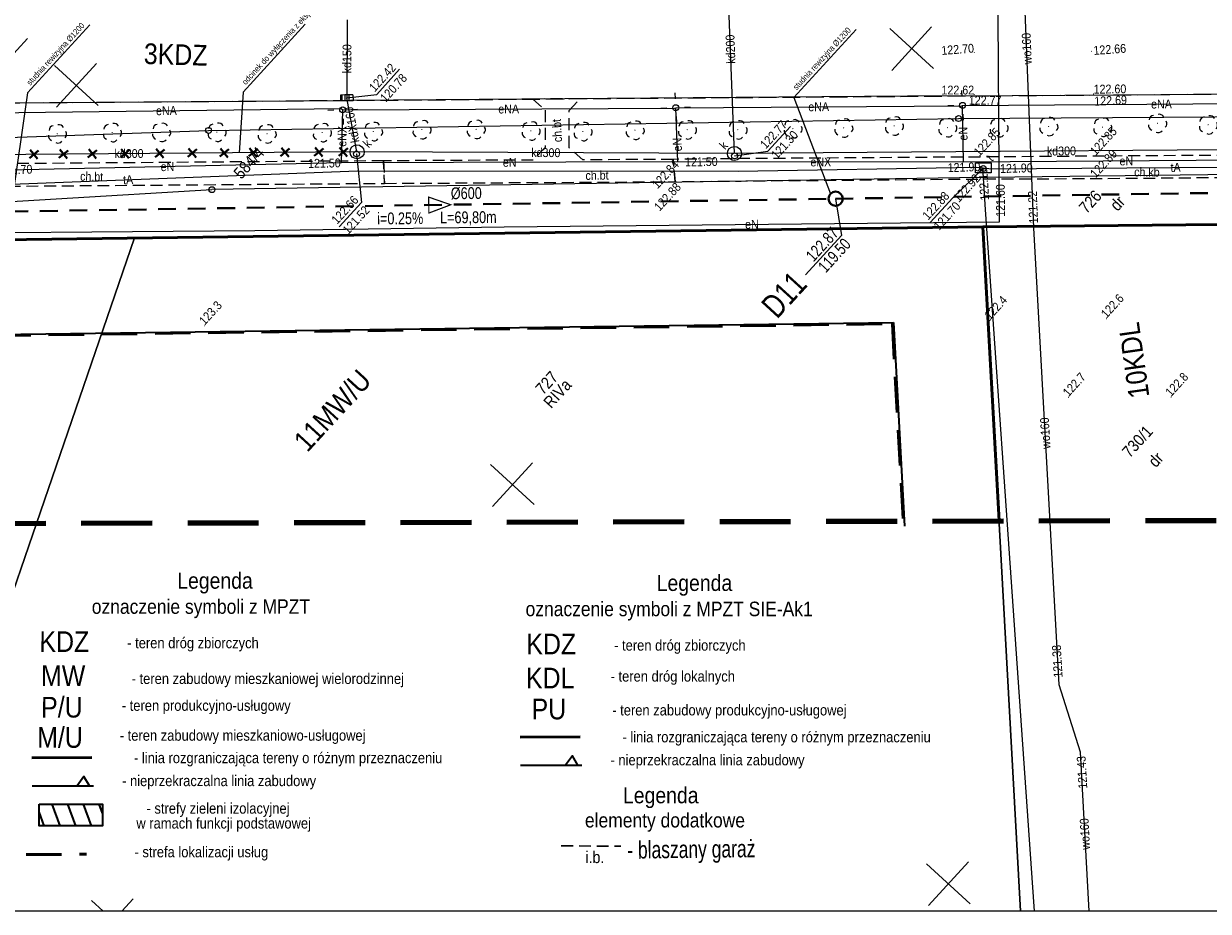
# Model space of a CAD drawing. Header units: metres. Extents: x 0 to 6446955, y 0 to 5658558.
# Tile 11 of 188: x 6441646 to 6441747, y 5653932 to 5654007. Entities that reach past the tile are written whole.
import ezdxf
from ezdxf.enums import TextEntityAlignment as Align

# ---------------------------------------------------------------- set-up
doc = ezdxf.new("R2010")
doc.units = ezdxf.units.M
doc.header["$MEASUREMENT"] = 0
for name, pattern in [('1.0_0.5', [1.5, 1, -0.5]), ('1.5_0.5', [2, 1.5, -0.5]), ('1.5_1.0', [2.5, 1.5, -1]), ('2', [0.9, 0.6, -0.3]), ('219-500', [0]), ('PRZER2-1', [3, 2, -1]), ('PRZER3-1', [4, 3, -1]), ('PTTL', [1.5, 1, -0.5])]:
    doc.linetypes.add(name, pattern=pattern)
doc.layers.get('0').update_dxf_attribs({"color": 2, "linetype": 'CONTINUOUS', "lineweight": 5})
for name, color, linetype, lineweight in [('!kanalizacja deszczowa', 24, '1.5_1.0', 40), ('!odcinek do zamulenia', 4, 'CONTINUOUS', 40), ('!opisy', 24, 'CONTINUOUS', 18), ('!studnie', 24, 'CONTINUOUS', 40), ('1ramki', 7, 'PRZER2-1', 18), ('z - kartowanie', 1, 'CONTINUOUS', 5), ('z - MPZT', 121, 'PRZER3-1', 18), ('z - symbole dodatkowe', 1, 'CONTINUOUS', 5)]:
    doc.layers.add(name, color=color, linetype=linetype, lineweight=lineweight)
for name, color, linetype in [('202-punkt graniczny', 7, 'CONTINUOUS'), ('203-punkt graniczny', 7, 'CONTINUOUS'), ('209-oznaczenie konturu klasyfikacyjnego', 7, 'CONTINUOUS'), ('211-numer działki ewidencyjnej', 7, 'CONTINUOUS'), ('217-kontur klasyfikacyjny', 7, 'CONTINUOUS'), ('218-kontur użytku gruntowego', 7, 'CONTINUOUS'), ('219-działka ewidencyjna', 7, 'CONTINUOUS'), ('chodnik', 7, 'CONTINUOUS'), ('chodnik-Atr17', 7, 'CONTINUOUS'), ('drzewo liściaste', 7, 'CONTINUOUS'), ('jezdnia', 7, 'CONTINUOUS'), ('komora podziemna', 7, 'CONTINUOUS'), ('kratka ściekowa', 7, 'CONTINUOUS'), ('krawężnik', 7, 'CONTINUOUS'), ('latarnia', 7, 'CONTINUOUS'), ('Liczby', 24, 'CONTINUOUS'), ('Linie_odn', 24, 'CONTINUOUS'), ('Opis_PZ', 24, 'CONTINUOUS'), ('pikieta naturalna', 7, 'CONTINUOUS'), ('pikieta naturalna-Atr2', 7, 'CONTINUOUS'), ('pikieta sztuczna', 7, 'CONTINUOUS'), ('pikieta sztuczna-Atr2', 7, 'CONTINUOUS'), ('przewód elektroenergetyczny podziemny', 7, 'CONTINUOUS'), ('przewód elektroenergetyczny podziemny-Atr1', 7, 'CONTINUOUS'), ('przewód kanalizacyjny', 7, 'CONTINUOUS'), ('przewód kanalizacyjny-Atr1', 7, 'CONTINUOUS'), ('przewód telekomunikacyjny podziemny', 7, 'CONTINUOUS'), ('przewód telekomunikacyjny podziemny-Atr1', 7, 'CONTINUOUS'), ('przewód wodociągowy', 7, 'CONTINUOUS'), ('przewód wodociągowy-Atr1', 7, 'CONTINUOUS'), ('rzedna', 7, 'CONTINUOUS'), ('rzedna-Atr2', 7, 'CONTINUOUS'), ('rzedna-Atr3', 7, 'CONTINUOUS'), ('Teksty', 24, 'CONTINUOUS'), ('Wymiary', 7, 'CONTINUOUS'), ('właz do komory lub kanału - okrągły', 7, 'CONTINUOUS'), ('właz do komory lub kanału - okrągły-Atr17', 7, 'CONTINUOUS'), ('Zakres', 7, 'CONTINUOUS')]:
    doc.layers.add(name, color=color, linetype=linetype)
doc.styles.add('MapaZas', font='geodezja.shx', dxfattribs={"width": 0.9})
doc.styles.get("Standard").update_dxf_attribs({"font": 'Working1250', "width": 0.75})
doc.styles.add('tekst', font='geodezja.shx', dxfattribs={"width": 0.9})
doc.linetypes.add('NLZ', pattern='A,3,-1,[35,msgB.shx,S=0.008,R=0,X=-0.5,Y=0],3', length=7)
doc.linetypes.add('OLZ', pattern='A,3,-1,[36,msgB.shx,S=0.008,R=0,X=-0.5,Y=0],3', length=7)

# ---------------------------------------------------------------- blocks, each defined once
blk = doc.blocks.new('202')
at = {"color": 0, "linetype": 'Continuous', "lineweight": 0}
blk.add_circle((0, 0), 0.25, dxfattribs=at)
blk = doc.blocks.new('203')
at = {"linetype": 'Continuous', "lineweight": 0}
h = blk.add_hatch(color=0, dxfattribs=at)
edge = h.paths.add_edge_path()
edge.add_arc((0, 0), 0.045, 0, 360)
blk = doc.blocks.new('PW01')
at = {"linetype": 'Continuous', "lineweight": 13}
h = blk.add_hatch(color=0, dxfattribs=at)
edge = h.paths.add_edge_path()
edge.add_arc((0, 0), 0.045, 0, 360)
blk = doc.blocks.new('OP021')
at = {"linetype": 'Continuous', "lineweight": 13}
h = blk.add_hatch(color=0, dxfattribs=at)
edge = h.paths.add_edge_path()
edge.add_arc((0, 0), 0.05, 0, 360)
at = {"color": 0, "linetype": 'Continuous', "lineweight": 13}
for centre, start, end in [((-0.38, 0.124), 121.308, 202.548), ((0, 0.4), 49.272, 130.728), ((0.38, 0.124), 337.452, 58.692), ((-0.235, -0.324), 193.221, 274.871), ((0.235, -0.324), 265.129, 346.779)]:
    blk.add_arc(centre, 0.4, start, end, dxfattribs=at)
blk = doc.blocks.new('US22')
at = {"color": 0, "linetype": 'Continuous', "lineweight": 13}
blk.add_circle((0, 0), 0.25, dxfattribs=at)
blk = doc.blocks.new('SM01')
at = {"color": 0, "linetype": 'Continuous', "lineweight": 13}
for p, q in [((-0.53, 0.531), (-0.883, 0.884)), ((0.531, 0.531), (0.884, 0.884)), ((-0.53, -0.53), (-0.883, -0.883)), ((0.531, -0.53), (0.884, -0.883))]:
    blk.add_line(p, q, dxfattribs=at)
blk.add_circle((0, 0), 0.25, dxfattribs=at)
blk = doc.blocks.new('US05')
at = {"color": 0, "linetype": 'Continuous', "lineweight": 13}
for p, q in [((-0.525, -0.25), (-0.525, 0.25)), ((-0.525, 0.25), (-0.175, 0.25)), ((-0.175, -0.25), (-0.175, 0.25)), ((-0.175, 0.25), (0.175, 0.25)), ((0.175, -0.25), (0.175, 0.25)), ((0.175, 0.25), (0.525, 0.25)), ((0.525, -0.25), (0.525, 0.25)), ((-0.525, -0.25), (-0.175, -0.25)), ((-0.175, -0.25), (0.175, -0.25)), ((0.175, -0.25), (0.525, -0.25))]:
    blk.add_line(p, q, dxfattribs=at)

msp = doc.modelspace()

# ---------------------------------------------------------------- hatches: boundary and pattern name
at = {"layer": 'z - MPZT', "linetype": 'Continuous', "lineweight": 35}
h = msp.add_hatch(dxfattribs=at)
h.set_pattern_fill('ANSI31', color=0, scale=10, angle=245)
h.set_pattern_definition([(290, (404.9494, -709.4943), (1.17461577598, 0.42752517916), [])])
h.paths.add_polyline_path([(6441647.78, 5653940.97), (6441653.15, 5653940.97), (6441653.15, 5653939.14), (6441647.78, 5653939.14)])

# ---------------------------------------------------------------- linework, layer by layer
at = {"layer": '!kanalizacja deszczowa'}
msp.add_lwpolyline([(6441527.25, 5653995.03), (6441540.91, 5653995.17), (6441591.69, 5653995.74), (6441636.1, 5653995.84), (6441645.35, 5653991.09), (6441715.14, 5653992.17), (6441784.83, 5653993.24), (6441843.92, 5653994.16), (6441848.54, 5653977.32)], dxfattribs=at)
at = {"layer": '!kanalizacja deszczowa', "linetype": 'ByBlock'}
msp.add_lwpolyline([(6441682.59, 5653991.66, 0.1, 0.1, 0), (6441680.72, 5653992.31, 0.1, 0.1, 0), (6441680.74, 5653990.96, 0.1, 0.1, 0)], format="xyseb", close=True, dxfattribs=at)
at = {"layer": '!odcinek do zamulenia'}
for p, q in [((6441646.95, 5653995.61), (6441647.71, 5653996.24)), ((6441647.02, 5653996.31), (6441647.65, 5653995.54)), ((6441649.45, 5653995.63), (6441650.22, 5653996.26)), ((6441649.52, 5653996.33), (6441650.15, 5653995.56)), ((6441651.9, 5653995.65), (6441652.66, 5653996.28)), ((6441651.97, 5653996.35), (6441652.6, 5653995.58)), ((6441654.65, 5653995.67), (6441655.41, 5653996.3)), ((6441654.72, 5653996.37), (6441655.35, 5653995.61)), ((6441657.6, 5653995.69), (6441658.37, 5653996.33)), ((6441657.67, 5653996.39), (6441658.3, 5653995.63)), ((6441660.35, 5653995.72), (6441661.11, 5653996.35)), ((6441660.42, 5653996.41), (6441661.05, 5653995.65)), ((6441663.05, 5653995.74), (6441663.82, 5653996.37)), ((6441663.12, 5653996.43), (6441663.75, 5653995.67)), ((6441665.5, 5653995.76), (6441666.26, 5653996.39)), ((6441665.57, 5653996.45), (6441666.2, 5653995.69)), ((6441668.2, 5653995.78), (6441668.96, 5653996.41)), ((6441668.27, 5653996.47), (6441668.9, 5653995.71)), ((6441671.05, 5653995.8), (6441671.82, 5653996.43)), ((6441671.12, 5653996.5), (6441671.75, 5653995.73)), ((6441673.13, 5653995.81), (6441673.89, 5653996.45)), ((6441673.19, 5653996.51), (6441673.82, 5653995.75))]:
    msp.add_line(p, q, dxfattribs=at)
at = {"layer": '!opisy', "color": 24}
for points in [[(6441652.07, 5654006.89), (6441646.8, 5654001.13), (6441645.44, 5653991.69)], [(6441670.29, 5654006.94), (6441665.03, 5654001.19), (6441664.69, 5653996.06)], [(6441716.89, 5654006.49), (6441711.62, 5654000.74), (6441714.71, 5653992.58)], [(6441646.8, 5654005.71), (6441641.53, 5653999.96), (6441636.58, 5653996.17)]]:
    msp.add_lwpolyline(points, dxfattribs=at)
at = {"layer": '!studnie'}
msp.add_circle((6441715.14, 5653992.17), 0.6, dxfattribs=at)
at = {"color": 0, "lineweight": 13}
for p, q in [((6441723.42, 5654003.19), (6441719.73, 5654006.56)), ((6441723.42, 5654003.19), (6441719.73, 5654006.56)), ((6441719.89, 5654003.03), (6441723.26, 5654006.72)), ((6441719.89, 5654003.03), (6441723.26, 5654006.72)), ((6441652.78, 5654000.07), (6441649.09, 5654003.45)), ((6441652.78, 5654000.07), (6441649.09, 5654003.45)), ((6441649.24, 5653999.92), (6441652.62, 5654003.61)), ((6441649.24, 5653999.92), (6441652.62, 5654003.61)), ((6441689.65, 5653966.31), (6441685.96, 5653969.68)), ((6441689.65, 5653966.31), (6441685.96, 5653969.68)), ((6441686.12, 5653966.15), (6441689.5, 5653969.84)), ((6441686.12, 5653966.15), (6441689.5, 5653969.84)), ((6441723, 5653932.39), (6441726.37, 5653936.08)), ((6441723, 5653932.39), (6441726.37, 5653936.08)), ((6441726.53, 5653932.54), (6441722.84, 5653935.92)), ((6441726.53, 5653932.54), (6441722.84, 5653935.92)), ((6441654.76, 5653931.9), (6441655.73, 5653932.96)), ((6441654.76, 5653931.9), (6441655.73, 5653932.96)), ((6441653.19, 5653931.9), (6441652.2, 5653932.81)), ((6441653.19, 5653931.9), (6441652.2, 5653932.81))]:
    msp.add_line(p, q, dxfattribs=at)
at = {"layer": '1ramki', "color": 0, "linetype": 'Continuous', "lineweight": 18, "flags": 128}
msp.add_lwpolyline([(6441510.6, 5654071.91), (6441940.53, 5654071.91), (6441940.63, 5653931.9), (6441510.7, 5653931.9)], close=True, dxfattribs=at)
msp.add_lwpolyline([(6441510.6, 5654071.91), (6441940.53, 5654071.91), (6441940.63, 5653931.9), (6441510.7, 5653931.9)], close=True, dxfattribs=at)
at = {"layer": '217-kontur klasyfikacyjny', "color": 0, "linetype": 'Continuous', "lineweight": 13, "flags": 128}
for points in [[(6441727.6, 5653989.79), (6441655.84, 5653988.85)], [(6441655.84, 5653988.85), (6441636.04, 5653988.59)], [(6441636.29, 5653931.9), (6441655.84, 5653988.85)], [(6441655.84, 5653988.85), (6441636.29, 5653931.9)]]:
    msp.add_lwpolyline(points, dxfattribs=at)
at = {"layer": '217-kontur klasyfikacyjny', "color": 0, "linetype": 'Continuous', "lineweight": 13}
msp.add_lwpolyline([(6441730.78, 5653931.9), (6441727.6, 5653989.79)], dxfattribs=at)
at = {"layer": '218-kontur użytku gruntowego', "color": 0, "linetype": 'Continuous', "lineweight": 13, "flags": 128}
for points in [[(6441727.6, 5653989.79), (6441655.84, 5653988.85)], [(6441655.84, 5653988.85), (6441727.6, 5653989.79)], [(6441655.84, 5653988.85), (6441636.04, 5653988.59)], [(6441636.04, 5653988.59), (6441655.84, 5653988.85)]]:
    msp.add_lwpolyline(points, dxfattribs=at)
at = {"layer": '218-kontur użytku gruntowego', "color": 0, "linetype": 'Continuous', "lineweight": 13}
for points in [[(6441730.78, 5653931.9), (6441727.6, 5653989.79)], [(6441727.6, 5653989.79), (6441730.78, 5653931.9)]]:
    msp.add_lwpolyline(points, dxfattribs=at)
at = {"layer": '219-działka ewidencyjna', "color": 0, "linetype": '219-500', "lineweight": 13, "flags": 128}
for points in [[(6441725.54, 5653998.95), (6441838.33, 5653999.7)], [(6441662.11, 5653997.95), (6441725.54, 5653998.95)], [(6441612.78, 5653996.22), (6441662.11, 5653997.95)], [(6441786.28, 5653994.67), (6441725.62, 5653993.93)], [(6441725.62, 5653993.93), (6441662.39, 5653992.94)], [(6441636.02, 5653991.36), (6441662.39, 5653992.94)], [(6441727.6, 5653989.79), (6441636.04, 5653988.59)], [(6441727.6, 5653989.79), (6441747.63, 5653989.99)]]:
    msp.add_lwpolyline(points, dxfattribs=at)
at = {"layer": '219-działka ewidencyjna', "color": 0, "linetype": '219-500', "lineweight": 13}
msp.add_lwpolyline([(6441727.6, 5653989.79), (6441730.78, 5653931.9)], dxfattribs=at)
at = {"layer": 'chodnik', "color": 0, "linetype": '1.0_0.5', "lineweight": 13, "flags": 128}
for points in [[(6441844.5, 5654000.42), (6441844.32, 5653998.62), (6441844.16, 5653997.65), (6441843.83, 5653997.07), (6441843.34, 5653996.75), (6441842.35, 5653996.68), (6441817.17, 5653996.42), (6441774.52, 5653996.06), (6441754.98, 5653995.91), (6441747.57, 5653995.84), (6441737.14, 5653995.77), (6441727.3, 5653995.7), (6441707.12, 5653995.56), (6441701.4, 5653995.5), (6441701.57, 5653993.61), (6441707.15, 5653993.67), (6441727.43, 5653993.84), (6441737.15, 5653993.88), (6441747.63, 5653993.97), (6441755.22, 5653994.05), (6441774.57, 5653994.15), (6441817.21, 5653994.55), (6441842.38, 5653994.8), (6441845.18, 5653994.78), (6441845.85, 5653994.52)], [(6441676.91, 5653995.38), (6441630.49, 5653995.02), (6441630.5, 5653993.15), (6441646.21, 5653993.24), (6441676.99, 5653993.47)]]:
    msp.add_lwpolyline(points, close=True, dxfattribs=at)
at = {"layer": 'chodnik', "color": 0, "linetype": '1.0_0.5', "lineweight": 13}
for points in [[(6441689.57, 5653995.44), (6441676.91, 5653995.38), (6441676.99, 5653993.47)], [(6441676.99, 5653993.47), (6441701.57, 5653993.61), (6441701.4, 5653995.5), (6441693.77, 5653995.46)]]:
    msp.add_lwpolyline(points, dxfattribs=at)
at = {"layer": 'jezdnia', "color": 0, "linetype": '1.5_0.5', "lineweight": 13}
msp.add_lwpolyline([(6441510.65, 5653999.27), (6441527.51, 5653999.28), (6441554.89, 5653999.65), (6441558.45, 5653999.69), (6441559.42, 5653999.7), (6441563.87, 5653999.64), (6441576.48, 5653999.58), (6441585.27, 5653999.75), (6441612.47, 5653999.98), (6441612.59, 5653999.97), (6441612.7, 5653999.97), (6441613.93, 5653999.98), (6441620.36, 5654000.09), (6441620.46, 5654000.09), (6441620.59, 5654000.09), (6441620.71, 5654000.09), (6441621.08, 5654000.09), (6441634.88, 5654000.26), (6441635.09, 5654000.26), (6441635.32, 5654000.26), (6441636.64, 5654000.22), (6441743.4, 5654000.99), (6441766.68, 5654001.18)], dxfattribs=at)
at = {"layer": 'komora podziemna', "color": 0, "linetype": 'Continuous', "lineweight": 13, "flags": 128}
for points in [[(6441675.08, 5653996.57), (6441675.21, 5653996.38), (6441675.26, 5653996.15), (6441675.23, 5653995.92), (6441675.1, 5653995.73), (6441674.91, 5653995.59), (6441674.68, 5653995.54), (6441674.45, 5653995.59), (6441674.25, 5653995.7), (6441674.12, 5653995.9), (6441674.08, 5653996.12), (6441674.11, 5653996.35), (6441674.23, 5653996.55), (6441674.43, 5653996.68), (6441674.65, 5653996.73), (6441674.88, 5653996.7)], [(6441706.57, 5653996.59), (6441706.8, 5653996.56), (6441707, 5653996.43), (6441707.13, 5653996.24), (6441707.18, 5653996.01), (6441707.14, 5653995.79), (6441707.02, 5653995.58), (6441706.82, 5653995.45), (6441706.6, 5653995.4), (6441706.38, 5653995.44), (6441706.17, 5653995.56), (6441706.04, 5653995.76), (6441705.99, 5653995.98), (6441706.02, 5653996.21), (6441706.15, 5653996.41), (6441706.34, 5653996.54)], [(6441726.98, 5653994.36), (6441726.98, 5653995.2), (6441728.29, 5653995.2), (6441728.29, 5653994.36)]]:
    msp.add_lwpolyline(points, close=True, dxfattribs=at)
at = {"layer": 'krawężnik', "color": 0, "linetype": 'Continuous', "lineweight": 13, "flags": 128}
msp.add_lwpolyline([(6441635.32, 5654000.26), (6441636.64, 5654000.22), (6441673.5, 5654000.49), (6441674.1, 5654000.5), (6441721.21, 5654000.88), (6441730.07, 5654000.91), (6441743.4, 5654000.99), (6441766.68, 5654001.18), (6441767.27, 5654001.15), (6441817.52, 5654001.66), (6441818.15, 5654001.64), (6441827.29, 5654001.09)], dxfattribs=at)
at = {"layer": 'Linie_odn'}
msp.add_lwpolyline([(6441715.14, 5653992.17), (6441715.63, 5653989.06), (6441712.59, 5653985.74)], dxfattribs=at)
at = {"layer": 'przewód elektroenergetyczny podziemny', "color": 0, "linetype": 'Continuous', "lineweight": 13, "flags": 128}
for points in [[(6441631.52, 5653986.68), (6441631.52, 5653989.19), (6441666.02, 5653989.49), (6441687.12, 5653989.78), (6441729, 5653990.22), (6441728.85, 5654012), (6441728.81, 5654016.36), (6441727.32, 5654017.41), (6441727.26, 5654018.76), (6441726.99, 5654018.77)], [(6441701.62, 5653999.87), (6441725.81, 5654000.03), (6441725.88, 5654000.07)], [(6441725.88, 5654000.07), (6441753.13, 5654000.25), (6441753.17, 5654000.24)], [(6441725.96, 5653995.26), (6441725.88, 5654000.07)], [(6441643.76, 5653999.45), (6441673.33, 5653999.79), (6441673.45, 5653999.69)], [(6441673.34, 5653995.21), (6441673.45, 5653999.69)], [(6441673.45, 5653999.69), (6441701.51, 5653999.83), (6441701.62, 5653999.87)], [(6441701.81, 5653995.28), (6441701.62, 5653999.87)], [(6441673.34, 5653995.21), (6441643.92, 5653994.56)], [(6441701.81, 5653995.28), (6441673.34, 5653995.21)], [(6441725.96, 5653995.26), (6441701.81, 5653995.28)], [(6441753.49, 5653995.47), (6441725.96, 5653995.26)]]:
    msp.add_lwpolyline(points, dxfattribs=at)
at = {"layer": 'przewód kanalizacyjny', "color": 0, "linetype": 'Continuous', "lineweight": 13, "flags": 128}
for points in [[(6441706.58, 5653996), (6441705.63, 5654020.82)], [(6441673.83, 5654007.31), (6441673.8, 5654000.7)], [(6441674.66, 5653996.14), (6441673.8, 5654000.7)], [(6441674.66, 5653996.14), (6441636.1, 5653995.84)], [(6441706.58, 5653996), (6441674.66, 5653996.14)], [(6441766.49, 5653996.45), (6441706.58, 5653996)]]:
    msp.add_lwpolyline(points, dxfattribs=at)
at = {"layer": 'przewód telekomunikacyjny podziemny', "color": 0, "linetype": 'Continuous', "lineweight": 13, "flags": 128}
for points in [[(6441611.37, 5653992.5), (6441612.02, 5653992.35), (6441635.9, 5653993.03), (6441674.7, 5653994.52), (6441706.9, 5653994.5), (6441727.01, 5653994.84), (6441727.63, 5653994.79)], [(6441727.63, 5653994.79), (6441728.32, 5653994.71), (6441766.48, 5653994.97), (6441783.6, 5653994.83), (6441784.25, 5653994.86)]]:
    msp.add_lwpolyline(points, dxfattribs=at)
at = {"layer": 'przewód telekomunikacyjny podziemny', "color": 0, "linetype": 'Continuous', "lineweight": 13}
msp.add_lwpolyline([(6441731.95, 5653931.9), (6441730.55, 5653952.08), (6441727.81, 5653991.25), (6441727.61, 5653994.35), (6441727.63, 5653994.79)], dxfattribs=at)
at = {"layer": 'przewód wodociągowy', "color": 0, "linetype": 'Continuous', "lineweight": 13}
msp.add_lwpolyline([(6441736.58, 5653931.9), (6441735.85, 5653945.35), (6441734.05, 5653951.05), (6441731.9, 5653989.71), (6441730.82, 5654017.18), (6441730.81, 5654017.96)], dxfattribs=at)
at = {"layer": 'rzedna-Atr2', "color": 0, "lineweight": 13, "flags": 128}
for points in [[(6441673.8, 5654000.7), (6441676.33, 5654000.99), (6441678.27, 5654003.12)], [(6441706.6, 5653995.79), (6441709.41, 5653996.18), (6441711.34, 5653998.29)], [(6441674.62, 5653995.96), (6441675.04, 5653991.86), (6441673.16, 5653989.8)], [(6441727.63, 5653994.72), (6441725.06, 5653992.26), (6441723.13, 5653990.15)]]:
    msp.add_lwpolyline(points, dxfattribs=at)
at = {"layer": 'z - kartowanie', "color": 0, "linetype": '1.0_0.5', "lineweight": 13}
for points in [[(6441693.77, 5653995.46), (6441692.6, 5653996.48), (6441692.61, 5653999.63), (6441693.54, 5654000.63), (6441689.52, 5654000.6), (6441690.57, 5653999.66), (6441690.57, 5653996.5), (6441689.57, 5653995.44)], [(6441693.77, 5653995.46), (6441693.77, 5653995.46)]]:
    msp.add_lwpolyline(points, dxfattribs=at)
at = {"layer": 'z - MPZT', "color": 0, "linetype": 'OLZ', "lineweight": 50}
for p, q in [((6441688.45, 5653946.63), (6441693.54, 5653946.66)), ((6441647.15, 5653944.87), (6441652.23, 5653944.9))]:
    msp.add_line(p, q, dxfattribs=at)
at = {"layer": 'z - MPZT', "color": 0, "linetype": '2', "lineweight": 50, "ltscale": 5}
msp.add_line((6441646.68, 5653936.7), (6441651.77, 5653936.73), dxfattribs=at)
at = {"layer": 'z - MPZT', "color": 0, "linetype": 'Continuous', "lineweight": 50}
for points in [[(6441860.9, 5653952.91), (6441859.75, 5653973.5), (6441839.79, 5653972.34), (6441838.81, 5653990.55), (6441786.33, 5653990.62), (6441747.63, 5653989.99), (6441727.6, 5653989.79), (6441636.04, 5653988.59), (6441636.01, 5653991.36), (6441621.43, 5653991.2), (6441612.89, 5653991.18), (6441581.83, 5653991.89), (6441564.38, 5653991.86), (6441551.9, 5653992.05), (6441527.11, 5653991.93)], [(6441728.97, 5653964.93), (6441727.6, 5653989.79)]]:
    msp.add_lwpolyline(points, dxfattribs=at)
at = {"layer": 'z - MPZT', "color": 0, "linetype": 'NLZ', "lineweight": 35}
for points in [[(6441644.08, 5653980.7), (6441720.04, 5653981.69)], [(6441720.04, 5653981.69), (6441720.98, 5653964.49)], [(6441688.5, 5653944.27), (6441693.68, 5653944.27)], [(6441647.19, 5653942.51), (6441652.37, 5653942.51)]]:
    msp.add_lwpolyline(points, dxfattribs=at)
at = {"layer": 'z - MPZT', "color": 0, "linetype": '2', "lineweight": 50, "ltscale": 5}
msp.add_lwpolyline([(6441644.08, 5653980.6), (6441719.94, 5653981.59), (6441720.88, 5653964.48)], dxfattribs=at)
at = {"layer": 'z - MPZT', "color": 0, "linetype": 'OLZ', "lineweight": 35}
for points in [[(6441692.3, 5653944.27), (6441693.35, 5653944.27), (6441693.35, 5653944.27), (6441692.88, 5653945.04), (6441692.3, 5653944.27)], [(6441651, 5653942.51), (6441652.04, 5653942.51), (6441652.04, 5653942.51), (6441651.57, 5653943.29), (6441651, 5653942.51)]]:
    msp.add_lwpolyline(points, dxfattribs=at)
at = {"layer": 'z - MPZT', "color": 0, "linetype": 'Continuous', "lineweight": 35}
msp.add_lwpolyline([(6441647.78, 5653940.97), (6441653.15, 5653940.97), (6441653.15, 5653939.14), (6441647.78, 5653939.14)], close=True, dxfattribs=at)
at = {"layer": 'z - symbole dodatkowe', "color": 0, "linetype": 'PTTL', "lineweight": 30}
msp.add_line((6441691.94, 5653937.44), (6441696.97, 5653937.41), dxfattribs=at)
at = {"layer": 'Zakres', "color": 221, "linetype": '2', "lineweight": 100, "ltscale": 10, "flags": 128}
msp.add_lwpolyline([(6441936.58, 5653958.55), (6441935.72, 5654034.92), (6441872.5, 5654035.89), (6441809.02, 5654031.33), (6441528.91, 5654030.48), (6441525.82, 5653964.43), (6441801.95, 5653965.1), (6441838.03, 5653951.21)], close=True, dxfattribs=at)

# ---------------------------------------------------------------- block references
at = {"layer": '202-punkt graniczny', "color": 0, "linetype": 'Continuous', "lineweight": 13, "rotation": 47.52228373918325}
for p in [(6441725.54, 5653998.95), (6441662.11, 5653997.95), (6441662.39, 5653992.94)]:
    msp.add_blockref('202', p, dxfattribs=at)
at = {"layer": '203-punkt graniczny', "color": 0, "linetype": 'Continuous', "lineweight": 13, "rotation": 47.52228373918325}
for p in [(6441725.62, 5653993.93), (6441727.6, 5653989.79)]:
    msp.add_blockref('203', p, dxfattribs=at)
at = {"layer": 'drzewo liściaste', "color": 0, "linetype": 'Continuous', "lineweight": 13, "rotation": 47.52228373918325}
for p in [(6441680.14, 5653998.02), (6441684.73, 5653998.04), (6441698.17, 5653997.97), (6441702.59, 5653998.01), (6441706.87, 5653998.01), (6441711.53, 5653998.1), (6441715.82, 5653998.16), (6441720.09, 5653998.33), (6441724.61, 5653998.18), (6441728.95, 5653998.18), (6441733.16, 5653998.29), (6441737.72, 5653998.22), (6441742.36, 5653998.55), (6441746.65, 5653998.43), (6441649.31, 5653997.67), (6441653.95, 5653997.78), (6441658.11, 5653997.79), (6441662.81, 5653997.8), (6441667.05, 5653997.67), (6441671.71, 5653997.77), (6441676.04, 5653997.86), (6441689.37, 5653997.91), (6441693.76, 5653997.86)]:
    msp.add_blockref('OP021', p, dxfattribs=at)
at = {"layer": 'kratka ściekowa', "color": 0, "linetype": 'Continuous', "lineweight": 13, "rotation": 180.9012837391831}
msp.add_blockref('US05', (6441673.8, 5654000.7), dxfattribs=at)
at = {"layer": 'latarnia', "color": 0, "linetype": 'Continuous', "lineweight": 13, "rotation": 47.52228373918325}
for p in [(6441701.62, 5653999.87), (6441725.88, 5654000.07), (6441673.45, 5653999.69)]:
    msp.add_blockref('SM01', p, dxfattribs=at)
at = {"layer": 'pikieta naturalna', "color": 0, "linetype": 'Continuous', "lineweight": 13, "rotation": 47.52228373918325}
for p in [(6441738.06, 5653982.02), (6441661.78, 5653981.43), (6441728.2, 5653981.87), (6441734.84, 5653975.37), (6441743.51, 5653975.38)]:
    msp.add_blockref('PW01', p, dxfattribs=at)
at = {"layer": 'pikieta sztuczna', "color": 0, "linetype": 'Continuous', "lineweight": 13, "rotation": 47.52228373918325}
for p in [(6441726.87, 5654004.54), (6441736.79, 5654004.64), (6441726.86, 5654000.99), (6441736.97, 5654001.06), (6441726.76, 5654000.86), (6441736.96, 5654000.98), (6441701.4, 5653995.5), (6441727.3, 5653995.7), (6441737.14, 5653995.77), (6441701.57, 5653993.61), (6441727.43, 5653993.84), (6441737.15, 5653993.88)]:
    msp.add_blockref('PW01', p, dxfattribs=at)
at = {"layer": 'rzedna', "color": 0, "linetype": 'Continuous', "lineweight": 13, "rotation": 47.52228373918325}
for p in [(6441673.8, 5654000.7), (6441673.34, 5653995.21), (6441674.62, 5653995.96), (6441701.81, 5653995.28), (6441706.6, 5653995.79), (6441727.01, 5653994.84), (6441727.61, 5653994.35), (6441727.63, 5653994.72), (6441728.32, 5653994.71), (6441729, 5653990.22), (6441731.9, 5653989.71), (6441734.05, 5653951.05), (6441735.85, 5653945.35)]:
    msp.add_blockref('PW01', p, dxfattribs=at)
at = {"layer": 'właz do komory lub kanału - okrągły', "color": 0, "linetype": 'Continuous', "lineweight": 13, "rotation": 47.52228373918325}
for p in [(6441674.62, 5653995.96), (6441706.6, 5653995.79), (6441727.63, 5653994.72)]:
    msp.add_blockref('US22', p, dxfattribs=at)

# ---------------------------------------------------------------- texts
at = {"layer": '!opisy', "color": 24, "char_height": 0.5, "attachment_point": 1, "rotation": 47.5223}
for s, insert, width in [('odcinek do wyłączenia z eksploatacji', (6441664.88, 5654002.1), 9.1173), ('studnia rewizyjna %%C1200', (6441646.66, 5654002.05), 7.1), ('studnia rewizyjna %%C1200', (6441711.48, 5654001.66), 7.1)]:
    msp.add_mtext(s, dxfattribs=dict(at, insert=insert, width=width))
at = {"layer": '209-oznaczenie konturu klasyfikacyjnego', "color": 0, "linetype": 'Continuous', "lineweight": 13, "style": 'MapaZas', "width": 0.9}
for s, p in [('dr', (6441738.25, 5653991.73)), ('RIVa', (6441690.34, 5653975.05)), ('dr', (6441741.49, 5653970.05))]:
    msp.add_text(s, height=1, rotation=47.5223, dxfattribs=at).set_placement(p, align=Align.TOP_LEFT)
at = {"layer": '211-numer działki ewidencyjnej', "color": 0, "linetype": 'Continuous', "lineweight": 13, "style": 'MapaZas', "width": 0.9}
msp.add_text('584/4', height=1, rotation=47.5223, dxfattribs=at).set_placement((6441664.87, 5653993.76))
for s, p in [('726', (6441735.63, 5653991.52)), ('727', (6441689.66, 5653976.2)), ('730/1', (6441739.28, 5653970.87))]:
    msp.add_text(s, height=1, rotation=47.5223, dxfattribs=at).set_placement(p, align=Align.TOP_LEFT)
at = {"layer": 'chodnik-Atr17', "color": 0, "lineweight": 13, "style": 'MapaZas', "width": 0.9}
msp.add_text('ch.bt', height=0.75, rotation=358.4973, dxfattribs=at).set_placement((6441652.22, 5653994.05), align=Align.MIDDLE_CENTER)
for s, rotation, p in [('ch.bt', 0.7983, (6441693.99, 5653993.76)), ('ch.kb', 359.4333, (6441740.39, 5653994.06))]:
    msp.add_text(s, height=0.75, rotation=rotation, dxfattribs=at).set_placement(p)
at = {"layer": 'Liczby', "color": 24, "width": 0.8}
msp.add_text('i=0.25%', height=1, rotation=0.5223, dxfattribs=at).set_placement((6441680.27, 5653990.03), align=Align.RIGHT)
msp.add_text('L=69,80m', height=1, rotation=0.5223, dxfattribs=at).set_placement((6441681.69, 5653990.08))
at = {"layer": 'Opis_PZ', "width": 0.8}
msp.add_text('D11', height=2, rotation=47.5223, dxfattribs=at).set_placement((6441712.84, 5653984.83), align=Align.RIGHT)
at = {"layer": 'pikieta naturalna-Atr2', "color": 0, "lineweight": 13, "style": 'MapaZas', "width": 0.9}
for s, p in [('122.6', (6441738.06, 5653982.02)), ('123.3', (6441661.78, 5653981.43)), ('122.4', (6441728.2, 5653981.87)), ('122.7', (6441734.84, 5653975.37)), ('122.8', (6441743.51, 5653975.38))]:
    msp.add_text(s, height=0.75, rotation=47.5223, dxfattribs=at).set_placement(p)
at = {"layer": 'pikieta sztuczna-Atr2', "color": 0, "lineweight": 13, "style": 'MapaZas', "width": 0.9}
for s, rotation, p in [('122.70', 4.4023, (6441726.87, 5654004.54)), ('122.62', 0.0723, (6441726.86, 5654000.99)), ('122.92', 47.5223, (6441727.43, 5653993.84))]:
    msp.add_text(s, height=0.75, rotation=rotation, dxfattribs=at).set_placement(p, align=Align.RIGHT)
for s, rotation, p in [('122.66', 4.1133, (6441736.98, 5654004.33)), ('122.60', 0.5903, (6441736.97, 5654001.06)), ('122.69', 2.5223, (6441737.04, 5654000.04)), ('122.85', 47.5223, (6441727.3, 5653995.7)), ('122.85', 47.5223, (6441737.14, 5653995.77)), ('122.89', 47.5223, (6441737.15, 5653993.88))]:
    msp.add_text(s, height=0.75, rotation=rotation, dxfattribs=at).set_placement(p)
msp.add_text('122.77', height=0.75, rotation=359.4323, dxfattribs=at).set_placement((6441726.41, 5654000.88), align=Align.TOP_LEFT)
for s, p in [('122.84', (6441701.4, 5653995.5)), ('122.88', (6441701.57, 5653993.61))]:
    msp.add_text(s, height=0.75, rotation=47.5223, dxfattribs=at).set_placement(p, align=Align.TOP_RIGHT)
at = {"layer": 'przewód elektroenergetyczny podziemny-Atr1', "color": 0, "lineweight": 13, "style": 'MapaZas', "width": 0.9}
for s, rotation, p in [('eNA', 0.2833, (6441687.49, 5653999.76)), ('eNA', 0.3793, (6441713.71, 5653999.95)), ('eNA', 0.3913, (6441742.7, 5654000.18)), ('eNA', 0.6583, (6441658.54, 5653999.62)), ('eNX', 88.5393, (6441673.4, 5653997.45)), ('eN', 91.0053, (6441725.92, 5653997.67)), ('eN', 92.4323, (6441701.75, 5653996.75)), ('eN', 1.2693, (6441658.63, 5653994.89)), ('eN', 0.1443, (6441687.57, 5653995.25)), ('eNX', 359.9383, (6441713.89, 5653995.28)), ('eN', 0.4463, (6441739.73, 5653995.37)), ('eN', 0.6063, (6441708.06, 5653990.01))]:
    msp.add_text(s, height=0.75, rotation=rotation, dxfattribs=at).set_placement(p, align=Align.MIDDLE_CENTER)
at = {"layer": 'przewód kanalizacyjny-Atr1', "color": 0, "lineweight": 13, "style": 'MapaZas', "width": 0.9}
for s, rotation, p in [('kd200', 92.2123, (6441706.25, 5654004.82)), ('kd150', 89.7033, (6441673.81, 5654004.01)), ('kdX160', 100.7503, (6441674.23, 5653998.42)), ('kd300', 0.4513, (6441655.38, 5653995.99)), ('kd300', 359.7423, (6441690.63, 5653996.07)), ('kd300', 0.4423, (6441734.24, 5653996.21))]:
    msp.add_text(s, height=0.75, rotation=rotation, dxfattribs=at).set_placement(p, align=Align.MIDDLE_CENTER)
at = {"layer": 'przewód telekomunikacyjny podziemny-Atr1', "color": 0, "lineweight": 13, "style": 'MapaZas', "width": 0.9}
for rotation, p in [(0.3913, (6441743.9, 5653994.82)), (2.1983, (6441655.3, 5653993.78))]:
    msp.add_text('tA', height=0.75, rotation=rotation, dxfattribs=at).set_placement(p, align=Align.MIDDLE_CENTER)
at = {"layer": 'przewód wodociągowy-Atr1', "color": 0, "lineweight": 13, "style": 'MapaZas', "width": 0.9}
msp.add_text('wo160', height=0.75, rotation=92.2563, dxfattribs=at).set_placement((6441731.36, 5654003.54), align=Align.MIDDLE_LEFT)
for rotation, p in [(93.1803, (6441732.87, 5653972.34)), (92.7003, (6441736.22, 5653938.44))]:
    msp.add_text('wo160', height=0.75, rotation=rotation, dxfattribs=at).set_placement(p, align=Align.MIDDLE_CENTER)
at = {"layer": 'rzedna-Atr2', "color": 0, "lineweight": 13, "style": 'MapaZas', "width": 0.9}
for s, p in [('122.42', (6441676.32, 5654001)), ('122.77', (6441709.4, 5653996.18)), ('122.66', (6441673.15, 5653989.81)), ('122.88', (6441723.13, 5653990.16))]:
    msp.add_text(s, height=0.75, rotation=47.5223, dxfattribs=at).set_placement(p, align=Align.BOTTOM_LEFT)
for s, rotation, p in [('121.70', 2.3153, (6441644.46, 5653994.19)), ('121.50', 0.9793, (6441702.41, 5653994.9))]:
    msp.add_text(s, height=0.75, rotation=rotation, dxfattribs=at).set_placement(p)
for s, rotation, p in [('121.50', 1.1723, (6441670.52, 5653995.15)), ('121.90', 2.0013, (6441724.62, 5653994.79)), ('121.90', 1.4313, (6441729.05, 5653994.72)), ('122.10', 93.5633, (6441727.76, 5653992.02)), ('121.60', 90.3213, (6441729.09, 5653990.64)), ('121.22', 92.2563, (6441731.89, 5653990.08))]:
    msp.add_text(s, height=0.75, rotation=rotation, dxfattribs=at).set_placement(p, align=Align.MIDDLE_LEFT)
for s, rotation, p in [('121.38', 93.1803, (6441733.89, 5653953.05)), ('121.43', 93.1133, (6441735.98, 5653943.65))]:
    msp.add_text(s, height=0.75, rotation=rotation, dxfattribs=at).set_placement(p, align=Align.MIDDLE_CENTER)
at = {"layer": 'rzedna-Atr3', "color": 0, "lineweight": 13, "style": 'MapaZas', "width": 0.9}
for s, p in [('120.78', (6441677.26, 5654000.13)), ('121.30', (6441710.34, 5653995.32)), ('121.52', (6441674.09, 5653988.95)), ('121.70', (6441724.07, 5653989.3))]:
    msp.add_text(s, height=0.75, rotation=47.5223, dxfattribs=at).set_placement(p, align=Align.BOTTOM_LEFT)
at = {"layer": 'Teksty', "width": 0.8}
for s, p in [('122.87', (6441715.48, 5653989.19)), ('119.50', (6441716.51, 5653988.25))]:
    msp.add_text(s, height=1, rotation=47.5223, dxfattribs=at).set_placement(p, align=Align.RIGHT)
at = {"layer": 'Wymiary', "color": 24, "width": 0.8}
msp.add_text('%%C600', height=1, rotation=0.5223, dxfattribs=at).set_placement((6441682.6, 5653992.13))
at = {"layer": 'właz do komory lub kanału - okrągły-Atr17', "color": 0, "lineweight": 13, "style": 'MapaZas', "width": 0.9}
for s, p in [('k', (6441675.65, 5653996.42)), ('k', (6441705.79, 5653996.27)), ('t', (6441728.37, 5653995.27))]:
    msp.add_text(s, height=0.75, rotation=47.5223, dxfattribs=at).set_placement(p)
at = {"layer": 'z - kartowanie', "color": 0, "lineweight": 13, "style": 'MapaZas', "width": 0.9}
msp.add_text('ch.bt', height=0.75, rotation=93.3208, dxfattribs=at).set_placement((6441691.58, 5653997.93), align=Align.MIDDLE_CENTER)
at = {"layer": 'z - MPZT', "color": 0, "linetype": 'OLZ', "lineweight": 35, "style": 'MapaZas', "width": 0.9}
for s, rotation, p in [('3KDZ', 358.3683, (6441659.33, 5654004.37)), ('10KDL', 98.0684, (6441740.37, 5653978.5)), ('11MW/U', 47.4821, (6441672.56, 5653974.29)), ('KDZ', 359.9598, (6441649.91, 5653954.71)), ('KDZ', 359.9598, (6441691.09, 5653954.51)), ('MW', 359.9598, (6441649.81, 5653951.83)), ('KDL', 359.9598, (6441691, 5653951.63)), ('P/U', 359.9598, (6441649.7, 5653949.2)), ('PU', 359.9598, (6441690.89, 5653949)), ('M/U', 359.9598, (6441649.54, 5653946.64))]:
    msp.add_text(s, height=1.75, rotation=rotation, dxfattribs=at).set_placement(p, align=Align.MIDDLE)
at = {"layer": 'z - MPZT', "color": 0, "linetype": 'Continuous', "lineweight": 30, "style": 'MapaZas', "width": 0.9}
for s, p in [('- teren dróg zbiorczych', (6441660.79, 5653954.5)), ('- teren dróg zbiorczych', (6441701.97, 5653954.3)), ('- teren zabudowy mieszkaniowej wielorodzinnej', (6441667.12, 5653951.47)), ('- teren dróg lokalnych ', (6441701.52, 5653951.68)), ('- teren produkcyjno-usługowy', (6441661.91, 5653949.2)), ('- teren zabudowy produkcyjno-usługowej', (6441706.16, 5653948.81)), ('- teren zabudowy mieszkaniowo-usługowej', (6441664.99, 5653946.67)), ('- linia rozgraniczająca tereny o różnym przeznaczeniu', (6441710.15, 5653946.54)), ('- linia rozgraniczająca tereny o różnym przeznaczeniu', (6441668.84, 5653944.78)), ('- nieprzekraczalna linia zabudowy', (6441704.31, 5653944.59)), ('- nieprzekraczalna linia zabudowy', (6441663, 5653942.83)), ('- strefy zieleni izolacyjnej ', (6441663.06, 5653940.5)), ('- strefa lokalizacji usług', (6441661.5, 5653936.81))]:
    msp.add_text(s, height=0.9086, dxfattribs=at).set_placement(p, align=Align.MIDDLE)
at = {"layer": 'z - MPZT', "color": 0, "linetype": 'Continuous', "lineweight": 30, "attachment_point": 1, "style": 'MapaZas'}
for s, insert, char_height, width in [('Legenda', (6441659.46, 5653960.55), 1.363, 48.0946), ('Legenda', (6441700.01, 5653960.36), 1.363, 48.0946), ('oznaczenie symboli z MPZT', (6441652.23, 5653958.29), 1.2266, 61.7889), ('oznaczenie symboli z MPZT SIE-Ak1', (6441688.92, 5653958.09), 1.2266, 61.7889), ('w ramach funkcji podstawowej', (6441656, 5653939.81), 0.9086, 20.9097)]:
    msp.add_mtext(s, dxfattribs=dict(at, insert=insert, char_height=char_height, width=width))
at = {"layer": 'z - symbole dodatkowe', "color": 0, "linetype": 'PTTL', "lineweight": 30, "style": 'tekst', "width": 0.75}
msp.add_text('- blaszany garaż', height=1.4722, rotation=0.6773, dxfattribs=at).set_placement((6441697.52, 5653937.09), align=Align.MIDDLE_LEFT)
at = {"layer": 'z - symbole dodatkowe', "color": 0, "lineweight": 13, "style": 'MapaZas', "width": 0.9}
msp.add_text('i.b.', height=1, dxfattribs=at).set_placement((6441694.78, 5653936.48), align=Align.MIDDLE_CENTER)
at = {"layer": 'z - symbole dodatkowe', "color": 0, "linetype": 'PTTL', "lineweight": 30, "attachment_point": 1, "style": 'MapaZas'}
for s, insert, char_height, width in [('Legenda', (6441697.16, 5653942.4), 1.363, 48.0946), ('elementy dodatkowe', (6441693.94, 5653940.22), 1.2266, 61.7889)]:
    msp.add_mtext(s, dxfattribs=dict(at, insert=insert, char_height=char_height, width=width))

doc.saveas('drawing.dxf')
